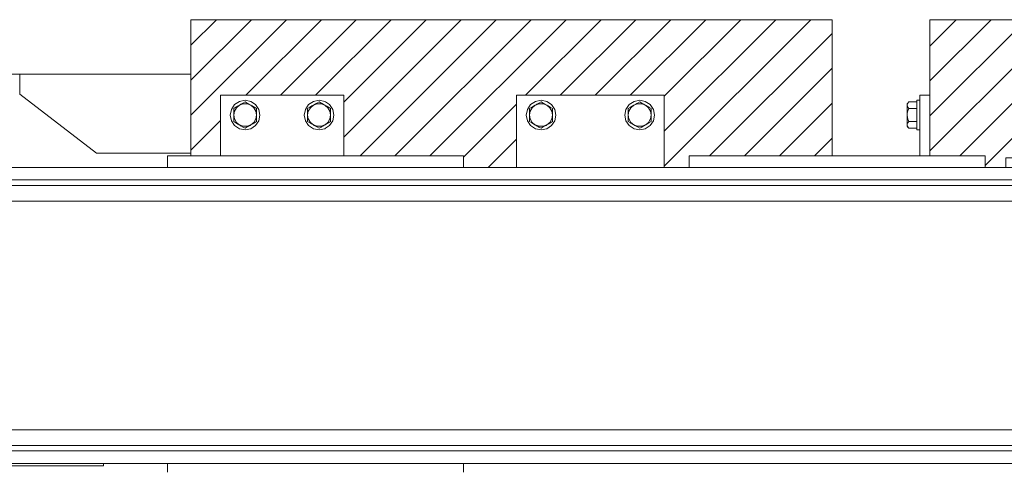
# Model space of a CAD drawing. Header units: millimetres. Extents: x 53056 to 116131, y -669674 to -625124.
# Tile 225 of 256: x 66439 to 67437, y -635312 to -634853. Entities that reach past the tile are written whole.
import ezdxf

# ---------------------------------------------------------------- set-up
doc = ezdxf.new("R2010")
doc.units = ezdxf.units.MM
doc.header["$MEASUREMENT"] = 0
doc.linetypes.add('DGN Style 1', pattern=[536.1990872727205, 0.8921781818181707, -535.3069090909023])
for name, color, linetype, lineweight in [('Side Cradle Blocks', 7, 'Continuous', 0), ('Side Cradle Hydraulic Arm Support', 7, 'Continuous', 0), ('Side Cradle Stbd', 7, 'Continuous', 0), ('Side Cradle Tower', 7, 'Continuous', 0)]:
    doc.layers.add(name, color=color, linetype=linetype, lineweight=lineweight)

# ---------------------------------------------------------------- blocks, each defined once
blk = doc.blocks.new('*U55')
at = {"linetype": 'Continuous', "lineweight": 0}
h = blk.add_hatch(dxfattribs=at)
h.set_pattern_fill('HATCH', color=30, style=0, pattern_type=2)
h.set_pattern_definition([(45, (-17709.623019, 12485.418854), (-17.71895608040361, 17.71895608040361), [])])
h.paths.add_polyline_path([(-17476.46368873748, 12408.1757699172), (-17331.60524146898, 12408.1757699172), (-17331.60524146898, 12408.17580080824), (-17331.60524146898, 12546.1757699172), (-17684.3920201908, 12546.1757699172), (-17764.3920201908, 12546.1757699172), (-17770.57205097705, 12546.1757699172), (-17805.57205097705, 12546.1757699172), (-17811.97691497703, 12546.1757699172), (-17845.06221408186, 12546.1757699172), (-17981.60524146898, 12546.1757699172), (-17981.60524146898, 12490.79314748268), (-17981.60524146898, 12410.79314748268), (-17981.60524146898, 12408.17580037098), (-17981.60524146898, 12408.17576947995), (-17951.60524146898, 12408.17576947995), (-17951.60524146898, 12408.17580037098), (-17951.60524146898, 12469.45638980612), (-17845.06221408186, 12469.45638980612), (-17826.60524146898, 12469.45638980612), (-17826.60524146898, 12408.17580037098), (-17826.60524146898, 12408.17576947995), (-17705.10524146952, 12408.17576947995), (-17705.10524146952, 12396.17580080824), (-17705.10524146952, 12396.1757699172), (-17651.60524146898, 12396.1757699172), (-17651.60524146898, 12396.17580080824), (-17651.60524146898, 12469.45638980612), (-17501.60524146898, 12469.45638980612), (-17501.60524146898, 12396.17580080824), (-17501.60524146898, 12396.1757699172), (-17476.46368873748, 12396.1757699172), (-17476.46368873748, 12396.17580080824)])
h = blk.add_hatch(dxfattribs=at)
h.set_pattern_fill('HATCH', color=30, style=0, pattern_type=2)
h.set_pattern_definition([(45, (-16885.240672, 12453.646126), (-17.71895608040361, 17.71895608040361), [])])
h.paths.add_polyline_path([(-17176.46368873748, 12408.1757699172), (-17176.46368873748, 12396.1757699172), (-17155.24679420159, 12396.17580080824), (-17155.24679420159, 12406.1757699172), (-16855.24679420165, 12406.1757699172), (-16855.24679420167, 12396.1757699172), (-16834.02989966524, 12396.17580080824), (-16834.02989966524, 12408.1757699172), (-16777.46368873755, 12408.17580080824), (-16777.46368873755, 12469.45638980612), (-16777.46368873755, 12546.1757699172), (-17232.46368873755, 12546.1757699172), (-17232.46368873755, 12469.45638980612), (-17232.46368873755, 12408.1757699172)])
at = {"color": 30, "linetype": 'Continuous', "lineweight": 0, "flags": 128}
for points in [[(-17476.46368873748, 12408.1757699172), (-17331.60524146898, 12408.1757699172), (-17331.60524146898, 12408.17580080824), (-17331.60524146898, 12546.1757699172), (-17684.3920201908, 12546.1757699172), (-17764.3920201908, 12546.1757699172), (-17770.57205097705, 12546.1757699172), (-17805.57205097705, 12546.1757699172), (-17811.97691497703, 12546.1757699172), (-17845.06221408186, 12546.1757699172), (-17981.60524146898, 12546.1757699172), (-17981.60524146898, 12490.79314748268), (-17981.60524146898, 12410.79314748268), (-17981.60524146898, 12408.17580037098), (-17981.60524146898, 12408.17576947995), (-17951.60524146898, 12408.17576947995), (-17951.60524146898, 12408.17580037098), (-17951.60524146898, 12469.45638980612), (-17845.06221408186, 12469.45638980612), (-17826.60524146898, 12469.45638980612), (-17826.60524146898, 12408.17580037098), (-17826.60524146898, 12408.17576947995), (-17705.10524146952, 12408.17576947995), (-17705.10524146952, 12396.17580080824), (-17705.10524146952, 12396.1757699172), (-17651.60524146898, 12396.1757699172), (-17651.60524146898, 12396.17580080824), (-17651.60524146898, 12469.45638980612), (-17501.60524146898, 12469.45638980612), (-17501.60524146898, 12396.17580080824), (-17501.60524146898, 12396.1757699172), (-17476.46368873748, 12396.1757699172), (-17476.46368873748, 12396.17580080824), (-17476.46368873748, 12408.1757699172)], [(-17176.46368873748, 12408.1757699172), (-17176.46368873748, 12396.1757699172), (-17155.24679420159, 12396.17580080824), (-17155.24679420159, 12406.1757699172), (-16855.24679420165, 12406.1757699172), (-16855.24679420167, 12396.1757699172), (-16834.02989966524, 12396.17580080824), (-16834.02989966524, 12408.1757699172), (-16777.46368873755, 12408.17580080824), (-16777.46368873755, 12469.45638980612), (-16777.46368873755, 12546.1757699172), (-17232.46368873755, 12546.1757699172), (-17232.46368873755, 12469.45638980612), (-17232.46368873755, 12408.1757699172), (-17176.46368873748, 12408.1757699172)]]:
    blk.add_lwpolyline(points, close=True, dxfattribs=at)
at = {"layer": 'Side Cradle Blocks', "color": 7, "linetype": 'Continuous', "lineweight": 0}
for p, q in [((-17981.60524146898, 12546.1757699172), (-17981.60524146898, 12408.17580037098)), ((-17981.60524146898, 12546.1757699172), (-17845.06221408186, 12546.1757699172)), ((-17845.06221428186, 12546.1757699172), (-17331.60524146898, 12546.1757699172)), ((-17331.60524146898, 12546.1757699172), (-17331.60524146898, 12408.17580080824)), ((-16777.46368873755, 12546.1757699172), (-17232.46368873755, 12546.1757699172)), ((-17232.46368873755, 12469.45638980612), (-17232.46368873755, 12546.1757699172)), ((-17951.60524146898, 12469.45638980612), (-17951.60524146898, 12408.17580037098)), ((-17845.06221408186, 12469.45638980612), (-17951.60524146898, 12469.45638980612)), ((-17826.60524146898, 12469.45638980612), (-17845.06221428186, 12469.45638980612)), ((-17826.60524146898, 12408.17580037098), (-17826.60524146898, 12469.45638980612)), ((-17651.60524146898, 12469.45638980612), (-17651.60524146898, 12396.17580080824)), ((-17501.60524146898, 12469.45638980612), (-17651.60524146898, 12469.45638980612)), ((-17501.60524146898, 12396.17580080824), (-17501.60524146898, 12469.45638980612)), ((-17242.46368873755, 12408.17580080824), (-17242.46368873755, 12469.45638980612)), ((-17232.46368873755, 12469.45638980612), (-17242.46368873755, 12469.45638980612)), ((-17232.46368873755, 12408.17580080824), (-17232.46368873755, 12469.45638980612)), ((-17936.0519825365, 12457.37731130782), (-17938.18833124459, 12456.14388980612)), ((-17932.39678635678, 12459.48763980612), (-17935.46278982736, 12456.92042395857)), ((-17928.76331309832, 12461.58542656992), (-17928.90525762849, 12461.50347485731)), ((-17926.60524146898, 12462.83138980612), (-17928.76328455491, 12461.58544304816)), ((-17920.8649899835, 12463.31458279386), (-17926.60524146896, 12464.45638980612)), ((-17924.46889276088, 12461.59796830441), (-17926.60524146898, 12462.83138980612)), ((-17920.81369658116, 12459.48763980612), (-17924.56997245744, 12460.85926877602)), ((-17917.18022332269, 12457.3898530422), (-17917.32216785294, 12457.47180475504)), ((-17915.02215169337, 12456.14388980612), (-17917.18019478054, 12457.38983656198)), ((-17863.18833124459, 12456.14388980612), (-17861.0302881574, 12457.38983656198)), ((-17861.03025961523, 12457.3898530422), (-17860.888315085, 12457.47180475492)), ((-17857.39678635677, 12459.48763980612), (-17853.64051048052, 12460.85926877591)), ((-17857.34549295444, 12463.31458279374), (-17851.60524146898, 12464.45638980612)), ((-17853.74159017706, 12461.59796830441), (-17851.60524146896, 12462.83138980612)), ((-17851.60524146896, 12462.83138980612), (-17849.44719838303, 12461.58544304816)), ((-17849.44716983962, 12461.58542656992), (-17849.30522530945, 12461.50347485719)), ((-17845.81369658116, 12459.48763980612), (-17845.06221408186, 12458.8584109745)), ((-17845.06221428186, 12458.85841114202), (-17842.74769311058, 12456.92042395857)), ((-17842.15850040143, 12457.37731130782), (-17840.02215169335, 12456.14388980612)), ((-17636.0519825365, 12457.37731130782), (-17638.18833124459, 12456.14388980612)), ((-17632.39678635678, 12459.48763980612), (-17635.46278982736, 12456.92042395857)), ((-17628.7633130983, 12461.58542656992), (-17628.90525762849, 12461.50347485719)), ((-17626.60524146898, 12462.83138980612), (-17628.76328455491, 12461.58544304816)), ((-17620.8649899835, 12463.31458279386), (-17626.60524146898, 12464.45638980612)), ((-17624.46889276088, 12461.59796830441), (-17626.60524146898, 12462.83138980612)), ((-17620.81369658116, 12459.48763980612), (-17624.56997245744, 12460.85926877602)), ((-17617.18022332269, 12457.3898530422), (-17617.32216785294, 12457.47180475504)), ((-17615.02215169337, 12456.14388980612), (-17617.18019478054, 12457.38983656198)), ((-17538.18833124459, 12456.14388980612), (-17536.0302881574, 12457.38983656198)), ((-17536.03025961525, 12457.3898530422), (-17535.888315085, 12457.47180475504)), ((-17532.39678635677, 12459.48763980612), (-17528.64051048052, 12460.85926877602)), ((-17532.34549295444, 12463.31458279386), (-17526.60524146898, 12464.45638980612)), ((-17528.74159017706, 12461.59796830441), (-17526.60524146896, 12462.83138980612)), ((-17526.60524146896, 12462.83138980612), (-17524.44719838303, 12461.58544304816)), ((-17524.44716983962, 12461.58542656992), (-17524.30522530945, 12461.50347485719)), ((-17520.81369658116, 12459.48763980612), (-17517.74769311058, 12456.92042395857)), ((-17517.15850040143, 12457.37731130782), (-17515.02215169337, 12456.14388980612)), ((-17255.46368873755, 12459.48763980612), (-17255.46368873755, 12456.92042395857)), ((-17255.46337982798, 12458.10993105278), (-17255.46368868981, 12459.48742684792)), ((-17253.67177851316, 12462.83138980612), (-17254.71356344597, 12461.58544304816)), ((-17254.65516293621, 12457.37731130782), (-17253.67177851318, 12456.14388980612)), ((-17253.68004044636, 12462.82102717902), (-17253.67177851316, 12462.83138980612)), ((-17253.67177851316, 12462.83138980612), (-17245.4637196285, 12462.83138980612)), ((-17938.18833124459, 12453.78718182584), (-17938.18833124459, 12456.14388980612)), ((-17938.18833124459, 12449.2255000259), (-17937.4980588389, 12445.51754498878)), ((-17915.02215169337, 12449.45638980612), (-17915.71242409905, 12453.39523462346)), ((-17915.02215169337, 12451.83047536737), (-17915.02215169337, 12449.45638980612)), ((-17863.18833124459, 12449.45638980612), (-17862.4980588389, 12453.39523462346)), ((-17863.18833124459, 12451.83047536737), (-17863.18833124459, 12449.45638980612)), ((-17840.02215169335, 12449.2255000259), (-17840.71242409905, 12445.51754498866)), ((-17840.02215169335, 12453.78718182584), (-17840.02215169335, 12456.14388980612)), ((-17638.18833124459, 12453.78718182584), (-17638.18833124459, 12456.14388980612)), ((-17638.18833124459, 12449.2255000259), (-17637.4980588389, 12445.51754498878)), ((-17615.02215169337, 12449.45638980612), (-17615.71242409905, 12453.39523462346)), ((-17615.02215169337, 12451.83047536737), (-17615.02215169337, 12449.45638980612)), ((-17538.18833124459, 12449.45638980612), (-17537.4980588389, 12453.39523462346)), ((-17538.18833124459, 12451.83047536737), (-17538.18833124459, 12449.45638980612)), ((-17515.02215169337, 12449.2255000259), (-17515.71242409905, 12445.51754498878)), ((-17515.02215169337, 12453.78718182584), (-17515.02215169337, 12456.14388980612)), ((-17255.46368873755, 12449.45635264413), (-17255.46368873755, 12445.51773410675)), ((-17255.46138776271, 12449.2255000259), (-17255.46368873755, 12445.51754498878)), ((-17255.46157577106, 12448.42473094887), (-17255.46138776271, 12449.2255000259)), ((-17254.68054512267, 12453.78718182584), (-17253.67177851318, 12456.14388980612)), ((-17253.67177851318, 12456.14388980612), (-17245.4637196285, 12456.14388980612)), ((-17938.18833124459, 12444.4899814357), (-17938.18833124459, 12442.76888980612)), ((-17938.18833124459, 12442.76888980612), (-17936.03028815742, 12441.52294305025)), ((-17936.03028815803, 12441.5229430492), (-17935.88831508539, 12441.44097485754)), ((-17935.88831508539, 12441.44097485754), (-17936.03028815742, 12441.52294305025)), ((-17928.74159017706, 12437.31481130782), (-17926.60524146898, 12436.08138980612)), ((-17926.60524146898, 12436.08138980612), (-17924.44719838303, 12437.32733656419)), ((-17920.81369658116, 12439.42513980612), (-17924.56997245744, 12438.05351083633)), ((-17924.44716983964, 12437.3273530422), (-17924.30522530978, 12437.40930475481)), ((-17920.81369658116, 12439.42513980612), (-17917.74769311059, 12441.99235565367)), ((-17917.15850040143, 12441.53546830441), (-17917.81390601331, 12441.15706969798)), ((-17917.15850040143, 12441.53546830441), (-17915.02215169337, 12442.76888980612)), ((-17915.02215169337, 12442.76888980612), (-17915.02215169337, 12444.4899814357)), ((-17863.18833124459, 12442.76888980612), (-17863.18833124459, 12444.4899814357)), ((-17863.18833124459, 12442.76888980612), (-17861.0519825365, 12441.53546830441)), ((-17861.0519825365, 12441.53546830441), (-17860.39657692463, 12441.15706969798)), ((-17857.39678635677, 12439.42513980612), (-17860.46278982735, 12441.99235565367)), ((-17857.39678635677, 12439.42513980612), (-17853.64051048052, 12438.05351083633)), ((-17853.7633130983, 12437.3273530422), (-17853.90525762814, 12437.40930475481)), ((-17851.60524146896, 12436.08138980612), (-17853.76328455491, 12437.32733656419)), ((-17849.46889276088, 12437.31481130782), (-17851.60524146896, 12436.08138980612)), ((-17845.06221408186, 12439.97175152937), (-17845.44353896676, 12439.63885040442)), ((-17842.18019477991, 12441.5229430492), (-17842.32216785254, 12441.44097485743)), ((-17842.32216785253, 12441.44097485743), (-17842.18019478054, 12441.52294305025)), ((-17842.18019478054, 12441.52294305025), (-17840.02215169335, 12442.76888980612)), ((-17840.02215169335, 12444.4899814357), (-17840.02215169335, 12442.76888980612)), ((-17638.18833124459, 12444.4899814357), (-17638.18833124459, 12442.76888980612)), ((-17638.18833124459, 12442.76888980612), (-17636.03028815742, 12441.52294305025)), ((-17636.03028815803, 12441.5229430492), (-17635.88831508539, 12441.44097485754)), ((-17635.88831508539, 12441.44097485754), (-17636.03028815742, 12441.52294305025)), ((-17628.74159017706, 12437.31481130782), (-17626.60524146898, 12436.08138980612)), ((-17626.60524146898, 12436.08138980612), (-17624.44719838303, 12437.32733656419)), ((-17620.81369658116, 12439.42513980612), (-17624.56997245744, 12438.05351083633)), ((-17624.44716983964, 12437.3273530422), (-17624.30522530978, 12437.40930475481)), ((-17620.81369658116, 12439.42513980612), (-17617.74769311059, 12441.99235565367)), ((-17617.15850040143, 12441.53546830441), (-17617.8139060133, 12441.15706969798)), ((-17617.15850040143, 12441.53546830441), (-17615.02215169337, 12442.76888980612)), ((-17615.02215169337, 12442.76888980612), (-17615.02215169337, 12444.4899814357)), ((-17538.18833124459, 12442.76888980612), (-17538.18833124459, 12444.4899814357)), ((-17538.18833124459, 12442.76888980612), (-17536.0519825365, 12441.53546830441)), ((-17536.0519825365, 12441.53546830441), (-17535.39657692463, 12441.15706969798)), ((-17532.39678635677, 12439.42513980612), (-17535.46278982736, 12441.99235565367)), ((-17532.39678635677, 12439.42513980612), (-17528.64051048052, 12438.05351083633)), ((-17528.7633130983, 12437.3273530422), (-17528.90525762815, 12437.40930475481)), ((-17526.60524146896, 12436.08138980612), (-17528.76328455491, 12437.32733656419)), ((-17524.46889276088, 12437.31481130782), (-17526.60524146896, 12436.08138980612)), ((-17517.18019477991, 12441.5229430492), (-17517.32216785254, 12441.44097485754)), ((-17517.32216785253, 12441.44097485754), (-17517.18019478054, 12441.52294305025)), ((-17517.18019478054, 12441.52294305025), (-17515.02215169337, 12442.76888980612)), ((-17515.02215169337, 12444.4899814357), (-17515.02215169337, 12442.76888980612)), ((-17255.46368873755, 12439.42597780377), (-17255.46368873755, 12441.990266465)), ((-17255.46368853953, 12439.42598317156), (-17255.46337982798, 12440.7408539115)), ((-17254.71356344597, 12437.32733656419), (-17255.46354137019, 12438.05336817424)), ((-17254.78210026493, 12441.44097485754), (-17254.71356344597, 12441.52294305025)), ((-17254.71356344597, 12441.52294305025), (-17253.67177851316, 12442.76888980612)), ((-17253.6726286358, 12436.08240652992), (-17254.71356344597, 12437.32733656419)), ((-17254.65516293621, 12437.31481130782), (-17253.67177851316, 12436.08138980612)), ((-17254.4438748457, 12444.4899814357), (-17253.67177851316, 12442.76888980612)), ((-17253.67177851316, 12442.76888980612), (-17245.4637196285, 12442.76888980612)), ((-17253.67177851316, 12436.08138980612), (-17245.4637196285, 12436.08138980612))]:
    blk.add_line(p, q, dxfattribs=at)
at = {"layer": 'Side Cradle Blocks', "color": 7, "linetype": 'Continuous', "lineweight": 0, "flags": 128}
for points in [[(-17920.8649899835, 12463.31458279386), (-17915.99863975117, 12460.06299152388), (-17912.74704848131, 12455.19664129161), (-17911.60524146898, 12449.45638980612), (-17912.74704848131, 12443.71613832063), (-17915.99863975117, 12438.84978808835), (-17920.8649899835, 12435.59819681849), (-17926.60524146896, 12434.45638980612), (-17932.34549295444, 12435.59819681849), (-17937.21184318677, 12438.84978808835), (-17940.46343445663, 12443.71613832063), (-17941.60524146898, 12449.45638980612), (-17940.46343445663, 12455.19664129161), (-17937.21184318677, 12460.06299152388), (-17932.34549295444, 12463.31458279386), (-17926.60524146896, 12464.45638980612)], [(-17936.0519825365, 12457.37731130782), (-17935.39657692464, 12457.75570991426), (-17934.35472303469, 12458.35722453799), (-17932.39678635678, 12459.48763980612), (-17931.65496010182, 12459.91593339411), (-17930.92052415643, 12460.33996018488), (-17928.90525762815, 12461.50347485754), (-17928.76328455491, 12461.58544304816)], [(-17932.39678635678, 12459.48763980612), (-17928.64051048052, 12460.85926877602), (-17924.56997245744, 12460.85926877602)], [(-17924.46889276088, 12461.59796830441), (-17923.81348714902, 12461.21956969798), (-17922.77163325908, 12460.61805507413), (-17920.81369658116, 12459.48763980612), (-17920.0718703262, 12459.05934621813), (-17919.33743438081, 12458.63531942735), (-17917.32216785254, 12457.47180475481), (-17917.18019478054, 12457.38983656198)], [(-17920.81369658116, 12459.48763980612), (-17917.74769311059, 12456.92042395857), (-17915.71242409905, 12453.39523462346)], [(-17845.06221408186, 12436.13459452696), (-17845.86498998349, 12435.59819681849), (-17851.60524146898, 12434.45638980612), (-17857.34549295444, 12435.59819681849), (-17862.21184318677, 12438.84978808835), (-17865.46343445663, 12443.71613832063), (-17866.60524146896, 12449.45638980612), (-17865.46343445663, 12455.19664129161), (-17862.21184318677, 12460.06299152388), (-17857.34549295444, 12463.31458279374)], [(-17862.4980588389, 12453.39523462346), (-17860.46278982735, 12456.92042395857), (-17857.39678635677, 12459.48763980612)], [(-17861.0302881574, 12457.38983656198), (-17860.88831508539, 12457.47180475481), (-17858.87304855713, 12458.63531942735), (-17858.13861261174, 12459.05934621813), (-17857.39678635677, 12459.48763980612), (-17855.43884967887, 12460.61805507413), (-17854.39699578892, 12461.21956969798), (-17853.74159017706, 12461.59796830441)], [(-17853.64051048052, 12460.85926877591), (-17849.56997245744, 12460.85926877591), (-17845.81369658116, 12459.48763980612)], [(-17851.60524146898, 12464.45638980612), (-17845.86498998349, 12463.31458279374), (-17845.06221408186, 12462.77818508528)], [(-17849.44719838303, 12461.58544304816), (-17849.30522530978, 12461.50347485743), (-17847.28995878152, 12460.33996018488), (-17846.55552283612, 12459.91593339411), (-17845.81369658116, 12459.48763980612)], [(-17845.81369658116, 12459.48763980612), (-17845.81369658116, 12459.48763980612), (-17845.06221408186, 12459.05377118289)], [(-17845.06221428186, 12462.77818521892), (-17840.99863975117, 12460.06299152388), (-17837.74704848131, 12455.19664129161), (-17836.60524146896, 12449.45638980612), (-17837.74704848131, 12443.71613832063), (-17840.99863975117, 12438.84978808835), (-17845.06221428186, 12436.13459439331)], [(-17845.06221428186, 12459.05377129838), (-17843.85575990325, 12458.35722453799), (-17842.8139060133, 12457.75570991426), (-17842.15850040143, 12457.37731130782)], [(-17620.8649899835, 12463.31458279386), (-17615.99863975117, 12460.06299152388), (-17612.74704848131, 12455.19664129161), (-17611.60524146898, 12449.45638980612), (-17612.74704848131, 12443.71613832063), (-17615.99863975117, 12438.84978808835), (-17620.8649899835, 12435.59819681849), (-17626.60524146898, 12434.45638980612), (-17632.34549295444, 12435.59819681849), (-17637.21184318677, 12438.84978808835), (-17640.46343445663, 12443.71613832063), (-17641.60524146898, 12449.45638980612), (-17640.46343445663, 12455.19664129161), (-17637.21184318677, 12460.06299152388), (-17632.34549295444, 12463.31458279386), (-17626.60524146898, 12464.45638980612)], [(-17636.0519825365, 12457.37731130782), (-17635.39657692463, 12457.75570991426), (-17634.35472303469, 12458.35722453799)], [(-17634.35472303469, 12458.35722453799), (-17634.35472303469, 12458.35722453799), (-17632.39678635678, 12459.48763980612), (-17631.65496010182, 12459.91593339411)], [(-17632.39678635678, 12459.48763980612), (-17628.64051048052, 12460.85926877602), (-17624.56997245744, 12460.85926877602)], [(-17631.65496010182, 12459.91593339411), (-17631.65496010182, 12459.91593339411), (-17630.92052415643, 12460.33996018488), (-17628.90525762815, 12461.50347485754), (-17628.76328455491, 12461.58544304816)], [(-17624.46889276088, 12461.59796830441), (-17623.81348714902, 12461.21956969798), (-17622.77163325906, 12460.61805507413), (-17620.81369658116, 12459.48763980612), (-17620.0718703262, 12459.05934621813), (-17619.33743438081, 12458.63531942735), (-17617.32216785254, 12457.47180475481), (-17617.18019478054, 12457.38983656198)], [(-17620.81369658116, 12459.48763980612), (-17617.74769311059, 12456.92042395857), (-17615.71242409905, 12453.39523462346)], [(-17526.60524146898, 12464.45638980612), (-17520.8649899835, 12463.31458279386), (-17515.99863975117, 12460.06299152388), (-17512.74704848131, 12455.19664129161), (-17511.60524146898, 12449.45638980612), (-17512.74704848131, 12443.71613832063), (-17515.99863975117, 12438.84978808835), (-17520.8649899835, 12435.59819681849), (-17526.60524146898, 12434.45638980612), (-17532.34549295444, 12435.59819681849), (-17537.21184318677, 12438.84978808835), (-17540.46343445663, 12443.71613832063), (-17541.60524146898, 12449.45638980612), (-17540.46343445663, 12455.19664129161), (-17537.21184318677, 12460.06299152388), (-17532.34549295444, 12463.31458279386)], [(-17537.4980588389, 12453.39523462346), (-17535.46278982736, 12456.92042395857), (-17532.39678635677, 12459.48763980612)], [(-17536.0302881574, 12457.38983656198), (-17535.88831508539, 12457.47180475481), (-17533.87304855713, 12458.63531942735), (-17533.13861261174, 12459.05934621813), (-17532.39678635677, 12459.48763980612), (-17530.43884967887, 12460.61805507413), (-17529.39699578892, 12461.21956969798), (-17528.74159017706, 12461.59796830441)], [(-17528.64051048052, 12460.85926877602), (-17524.56997245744, 12460.85926877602), (-17520.81369658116, 12459.48763980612)], [(-17524.44719838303, 12461.58544304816), (-17524.30522530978, 12461.50347485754), (-17522.28995878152, 12460.33996018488), (-17521.55552283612, 12459.91593339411), (-17520.81369658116, 12459.48763980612), (-17518.85575990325, 12458.35722453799), (-17517.8139060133, 12457.75570991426), (-17517.15850040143, 12457.37731130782)], [(-17254.71356344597, 12461.58544304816), (-17255.46368873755, 12460.85926877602), (-17255.46368873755, 12459.48763980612)], [(-17254.71356344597, 12461.58544304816), (-17254.78210026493, 12461.50347485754), (-17255.33892777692, 12460.33996018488), (-17255.43205895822, 12459.91593339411), (-17255.46368873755, 12459.48763980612), (-17255.24511238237, 12458.35722453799), (-17254.95685323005, 12457.75570991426), (-17254.65516293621, 12457.37731130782)], [(-17245.46368873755, 12464.45638980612), (-17245.46368873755, 12464.45638980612), (-17242.4637196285, 12464.45638980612)], [(-17242.4637196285, 12434.45638980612), (-17245.46368873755, 12434.45638980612), (-17245.46368873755, 12435.59819681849), (-17245.46368873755, 12438.84978808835), (-17245.46368873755, 12443.71613832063), (-17245.46368873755, 12449.45638980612), (-17245.46368873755, 12455.19664129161), (-17245.46368873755, 12460.06299152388), (-17245.46368873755, 12463.31458279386), (-17245.46368873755, 12464.45638949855)], [(-17938.18833124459, 12449.45638980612), (-17937.4980588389, 12453.39523462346), (-17935.46278982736, 12456.92042395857)], [(-17938.18833124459, 12453.78718182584), (-17938.18833124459, 12453.6496193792), (-17938.18833124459, 12451.47601914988), (-17938.18833124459, 12449.45638980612), (-17938.18833124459, 12449.2255000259), (-17938.18833124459, 12447.03269134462), (-17938.1883312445, 12445.24596644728), (-17938.18833124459, 12444.4899814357)], [(-17915.02215169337, 12449.2255000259), (-17915.71242409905, 12445.51754498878), (-17917.74769311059, 12441.99235565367)], [(-17915.02215169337, 12451.83047536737), (-17915.02215169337, 12453.64888513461), (-17915.02215169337, 12453.78718182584), (-17915.02215169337, 12456.14388980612)], [(-17915.02215169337, 12449.45638980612), (-17915.02215169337, 12449.2255000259), (-17915.02215169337, 12446.87712475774), (-17915.02215169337, 12445.24778492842), (-17915.02215169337, 12444.4899814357)], [(-17863.18833124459, 12456.14388980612), (-17863.18833124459, 12453.78718182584), (-17863.18833124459, 12453.64888513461), (-17863.18833124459, 12451.83047536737)], [(-17863.18833124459, 12444.4899814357), (-17863.18833124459, 12445.24778492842), (-17863.18833124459, 12446.87712475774), (-17863.18833124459, 12449.2255000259), (-17863.18833124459, 12449.45638980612)], [(-17860.46278982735, 12441.99235565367), (-17862.4980588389, 12445.51754498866), (-17863.18833124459, 12449.2255000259)], [(-17842.74769311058, 12456.92042395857), (-17840.71242409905, 12453.39523462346), (-17840.02215169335, 12449.45638980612)], [(-17840.02215169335, 12444.4899814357), (-17840.02215169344, 12445.24596644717), (-17840.02215169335, 12447.03269134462), (-17840.02215169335, 12449.2255000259), (-17840.02215169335, 12449.45638980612), (-17840.02215169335, 12451.47601914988), (-17840.02215169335, 12453.6496193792), (-17840.02215169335, 12453.78718182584)], [(-17638.18833124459, 12449.45638980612), (-17637.4980588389, 12453.39523462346), (-17635.46278982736, 12456.92042395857)], [(-17638.18833124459, 12453.78718182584), (-17638.18833124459, 12453.6496193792), (-17638.18833124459, 12451.47601914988), (-17638.18833124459, 12449.45638980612), (-17638.18833124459, 12449.2255000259), (-17638.18833124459, 12447.03269134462), (-17638.1883312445, 12445.24596644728), (-17638.18833124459, 12444.4899814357)], [(-17615.02215169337, 12449.2255000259), (-17615.71242409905, 12445.51754498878), (-17617.74769311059, 12441.99235565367)], [(-17615.02215169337, 12451.83047536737), (-17615.02215169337, 12453.64888513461), (-17615.02215169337, 12453.78718182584), (-17615.02215169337, 12456.14388980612)], [(-17615.02215169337, 12449.45638980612), (-17615.02215169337, 12449.2255000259), (-17615.02215169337, 12446.87712475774), (-17615.02215169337, 12445.24778492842), (-17615.02215169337, 12444.4899814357)], [(-17538.18833124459, 12456.14388980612), (-17538.18833124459, 12453.78718182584), (-17538.18833124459, 12453.64888513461), (-17538.18833124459, 12451.83047536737)], [(-17538.18833124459, 12444.4899814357), (-17538.18833124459, 12445.24778492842), (-17538.18833124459, 12446.87712475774), (-17538.18833124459, 12449.2255000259), (-17538.18833124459, 12449.45638980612)], [(-17535.46278982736, 12441.99235565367), (-17537.4980588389, 12445.51754498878), (-17538.18833124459, 12449.2255000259)], [(-17517.74769311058, 12456.92042395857), (-17515.71242409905, 12453.39523462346), (-17515.02215169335, 12449.45638980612)], [(-17515.02215169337, 12444.4899814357), (-17515.02215169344, 12445.24596644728), (-17515.02215169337, 12447.03269134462), (-17515.02215169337, 12449.2255000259), (-17515.02215169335, 12449.45638980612), (-17515.02215169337, 12451.47601914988), (-17515.02215169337, 12453.6496193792), (-17515.02215169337, 12453.78718182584)], [(-17255.46368873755, 12456.92042395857), (-17255.46368873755, 12453.39523462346), (-17255.46368873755, 12449.45638980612), (-17255.46138776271, 12449.2255000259), (-17255.46139487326, 12449.25721239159)], [(-17255.46368873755, 12449.45638980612), (-17255.2889355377, 12451.47601914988), (-17254.71675705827, 12453.6496193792), (-17254.68054512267, 12453.78718182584)], [(-17255.46138776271, 12449.2255000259), (-17255.21283230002, 12447.03269134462), (-17254.67249719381, 12445.24596644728), (-17254.4438748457, 12444.4899814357)], [(-17932.76694397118, 12439.63885040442), (-17935.46278982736, 12441.99235565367), (-17937.4980588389, 12445.51754498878)], [(-17935.88831508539, 12441.44097485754), (-17933.87304855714, 12440.27746018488), (-17933.13861261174, 12439.85343339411), (-17932.76694397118, 12439.63885040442), (-17932.39678635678, 12439.42513980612), (-17930.43884967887, 12438.29472453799), (-17929.39699578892, 12437.69320991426), (-17928.74159017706, 12437.31481130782)], [(-17932.39678635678, 12439.42513980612), (-17928.64051048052, 12438.05351083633), (-17924.56997245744, 12438.05351083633)], [(-17924.44719838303, 12437.32733656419), (-17924.30522530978, 12437.40930475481), (-17922.28995878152, 12438.57281942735), (-17921.55552283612, 12438.99684621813), (-17920.81369658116, 12439.42513980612), (-17918.85575990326, 12440.55555507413), (-17917.81390601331, 12441.15706969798)], [(-17860.39657692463, 12441.15706969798), (-17859.35472303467, 12440.55555507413), (-17857.39678635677, 12439.42513980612), (-17856.65496010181, 12438.99684621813), (-17855.92052415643, 12438.57281942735), (-17853.90525762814, 12437.40930475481), (-17853.76328455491, 12437.32733656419)], [(-17853.64051048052, 12438.05351083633), (-17849.56997245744, 12438.05351083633), (-17845.81369658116, 12439.42513980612)], [(-17849.46889276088, 12437.31481130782), (-17848.81348714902, 12437.69320991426), (-17847.77163325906, 12438.29472453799), (-17845.81369658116, 12439.42513980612), (-17845.44353896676, 12439.63885040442), (-17845.0718703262, 12439.85343339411), (-17845.06221408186, 12439.85900842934)], [(-17840.71242409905, 12445.51754498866), (-17842.74769311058, 12441.99235565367), (-17845.06221428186, 12439.97175135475)], [(-17845.06221428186, 12439.85900831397), (-17844.33743438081, 12440.27746018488), (-17842.32216785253, 12441.44097485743)], [(-17632.76694397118, 12439.63885040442), (-17635.46278982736, 12441.99235565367), (-17637.4980588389, 12445.51754498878)], [(-17635.88831508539, 12441.44097485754), (-17633.87304855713, 12440.27746018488), (-17633.13861261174, 12439.85343339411), (-17632.76694397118, 12439.63885040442), (-17632.39678635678, 12439.42513980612), (-17630.43884967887, 12438.29472453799), (-17629.39699578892, 12437.69320991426), (-17628.74159017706, 12437.31481130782)], [(-17632.39678635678, 12439.42513980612), (-17628.64051048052, 12438.05351083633), (-17624.56997245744, 12438.05351083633)], [(-17624.44719838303, 12437.32733656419), (-17624.30522530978, 12437.40930475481), (-17622.28995878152, 12438.57281942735), (-17621.55552283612, 12438.99684621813), (-17620.81369658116, 12439.42513980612), (-17618.85575990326, 12440.55555507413), (-17617.8139060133, 12441.15706969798)], [(-17535.39657692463, 12441.15706969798), (-17534.35472303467, 12440.55555507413), (-17532.39678635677, 12439.42513980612), (-17531.65496010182, 12438.99684621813), (-17530.92052415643, 12438.57281942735), (-17528.90525762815, 12437.40930475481), (-17528.76328455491, 12437.32733656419)], [(-17528.64051048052, 12438.05351083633), (-17524.56997245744, 12438.05351083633), (-17520.81369658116, 12439.42513980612)], [(-17524.46889276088, 12437.31481130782), (-17523.81348714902, 12437.69320991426), (-17522.77163325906, 12438.29472453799), (-17520.81369658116, 12439.42513980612)], [(-17520.81369658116, 12439.42513980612), (-17520.81369658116, 12439.42513980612), (-17520.44353896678, 12439.63885040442), (-17520.0718703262, 12439.85343339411), (-17519.33743438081, 12440.27746018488), (-17517.32216785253, 12441.44097485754)], [(-17515.71242409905, 12445.51754498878), (-17517.74769311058, 12441.99235565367), (-17520.44353896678, 12439.63885040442)], [(-17255.46368873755, 12445.51754498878), (-17255.46368873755, 12445.51754498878), (-17255.46337982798, 12445.28718750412)], [(-17255.45601164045, 12439.7926437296), (-17255.45580540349, 12439.63885040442), (-17255.46368873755, 12441.99235565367), (-17255.46368873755, 12445.51753309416)], [(-17254.65516293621, 12437.31481130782), (-17254.95685323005, 12437.69320991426), (-17255.24511238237, 12438.29472453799), (-17255.46368873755, 12439.42513980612), (-17255.45580540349, 12439.63885040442), (-17255.43205895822, 12439.85343339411), (-17255.33892777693, 12440.27746018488), (-17254.78210026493, 12441.44097485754)], [(-17254.65525457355, 12437.31489503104), (-17254.65516293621, 12437.31481130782), (-17255.46368873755, 12438.05351083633), (-17255.46368873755, 12439.42513980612), (-17255.46368861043, 12439.42568123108)]]:
    blk.add_lwpolyline(points, dxfattribs=at)
at = {"layer": 'Side Cradle Hydraulic Arm Support', "color": 7, "linetype": 'Continuous', "lineweight": 0}
for p, q in [((-18005.10524146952, 12396.17580080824), (-18005.10524146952, 12408.17576947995)), ((-17705.10524146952, 12408.17576947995), (-17845.06221428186, 12408.17576947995)), ((-17705.10524146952, 12396.17580080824), (-17705.10524146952, 12408.17576947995)), ((-18005.10524146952, 12087.07758303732), (-18005.10524146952, 12096.17573902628)), ((-17705.1052414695, 12087.07758303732), (-17705.10524146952, 12096.17573902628))]:
    blk.add_line(p, q, dxfattribs=at)
at = {"layer": 'Side Cradle Hydraulic Arm Support', "color": 7, "linetype": 'Continuous', "lineweight": 0, "flags": 128}
for points in [[(-17845.06221408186, 12408.17576947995), (-18005.10524146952, 12408.17576947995), (-18005.10524146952, 12408.17576947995)], [(-18202.61662151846, 12093.49627755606), (-18070.09383052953, 12093.49627755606), (-18070.09383052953, 12096.17573902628)]]:
    blk.add_lwpolyline(points, dxfattribs=at)
at = {"layer": 'Side Cradle Stbd', "color": 7, "linetype": 'Continuous', "lineweight": 0}
for p, q in [((-17476.46368873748, 12408.1757699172), (-17476.46368873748, 12396.17580080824)), ((-17176.46368873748, 12408.1757699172), (-17176.46368873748, 12396.17580080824)), ((-19454.96368873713, 12396.1757699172), (-17845.06221408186, 12396.1757699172)), ((-17845.06221428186, 12396.1757699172), (-17005.24679420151, 12396.1757699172)), ((-19454.96368873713, 12383.5838264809), (-17845.06221408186, 12383.58382648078)), ((-19329.96365784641, 12378.15552419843), (-17845.06221408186, 12378.15552419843)), ((-17845.06221428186, 12383.5838264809), (-17005.24679420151, 12383.58382648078)), ((-17845.06221428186, 12378.15552419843), (-17130.24682509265, 12378.15552419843)), ((-19454.96368873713, 12362.20639245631), (-17845.06221408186, 12362.20639245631)), ((-17845.06221428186, 12362.20639245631), (-17005.24679420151, 12362.20639245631)), ((-19454.96368873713, 12130.14514737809), (-17845.06221408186, 12130.14514737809)), ((-17845.06221428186, 12130.14514737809), (-17005.24679420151, 12130.14514737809)), ((-19454.96368873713, 12108.76771335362), (-17845.06221408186, 12108.76771335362)), ((-19329.9636578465, 12114.19601563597), (-17845.06221408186, 12114.19601563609)), ((-17845.06221428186, 12114.19601563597), (-17130.24682509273, 12114.19601563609)), ((-17845.06221428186, 12108.76771335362), (-17005.24679420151, 12108.76771335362)), ((-19454.96368873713, 12096.1757699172), (-17845.06221408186, 12096.1757699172)), ((-17845.06221428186, 12096.1757699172), (-17005.24679420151, 12096.1757699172))]:
    blk.add_line(p, q, dxfattribs=at)
at = {"layer": 'Side Cradle Stbd', "color": 7, "linetype": 'Continuous', "lineweight": 0, "flags": 128}
blk.add_lwpolyline([(-17476.46368873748, 12408.1757699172), (-17176.46368873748, 12408.1757699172), (-17176.46368873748, 12408.1757699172)], dxfattribs=at)
at = {"layer": 'Side Cradle Tower', "color": 7, "linetype": 'Continuous', "lineweight": 0}
blk.add_line((-18305.10524146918, 12490.79314748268), (-18155.10524146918, 12490.79314748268), dxfattribs=at)
at = {"layer": 'Side Cradle Tower', "color": 7, "linetype": 'Continuous', "lineweight": 0, "flags": 128}
blk.add_lwpolyline([(-17981.60527235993, 12490.79314748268), (-18155.10524146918, 12490.79314748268), (-18155.10524146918, 12470.79314748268), (-18077.34455488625, 12410.79314748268), (-17981.60527235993, 12410.79314748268)], dxfattribs=at)

msp = doc.modelspace()

# ---------------------------------------------------------------- block references
at = {"color": 7, "linetype": 'DGN Style 1', "lineweight": 0}
msp.add_blockref('*U55', (84593.95000000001, -647399.3500000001), dxfattribs=at)

doc.saveas('drawing.dxf')
